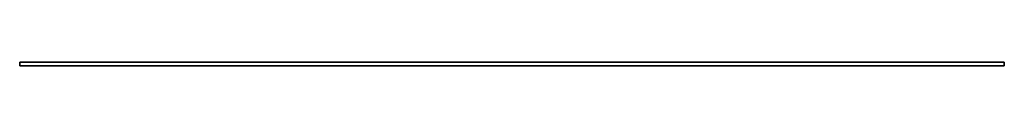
# Model space of a CAD drawing. Header units: millimetres. Extents: x 0 to 2500, y -10 to 0.
import ezdxf

# ---------------------------------------------------------------- set-up
doc = ezdxf.new("R2010")
doc.units = ezdxf.units.MM
doc.header["$LTSCALE"] = 10
doc.layers.add('3DD-cke-_BESCH_sich_laufhor_hilf', color=1, linetype='Continuous')
doc.layers.add('3DD-cke-_BESCH_sich_laufhor_hilf_wnz', color=1, linetype='Continuous')

msp = doc.modelspace()

# ---------------------------------------------------------------- linework, layer by layer
at = {"layer": '3DD-cke-_BESCH_sich_laufhor_hilf_wnz'}
msp.add_polyline3d([(0, 0, 0), (0, 0, 0), (0, 0, 0), (0, 0, 0), (0, 0, 0), (0, 0, 0), (0, -9.5, 0), (0, -9.5, -33), (0, 0, -33), (0, -9.5, -33), (2500, -9.5, -33), (2500, 0, -33), (2500, -9.5, -33), (2500, -9.5, 0), (2500, 0, 0), (2500, -9.5, 0), (0, -9.5, 0), (0, 0, 0), (0, 0, -33), (2500, 0, -33), (2500, 0, 0), (0, 0, 0)], dxfattribs=at)

# ---------------------------------------------------------------- meshes
at = {"layer": '3DD-cke-_BESCH_sich_laufhor_hilf'}
mesh = msp.add_polymesh((6, 3), dxfattribs=at)
for k, corner in enumerate([(2500, 0), (2500, -9.5), (2500, -9.5), (0, 0), (0, -9.5), (0, -9.5), (0, 0, -33), (0, -9.5, -33), (0, -9.5), (2500, 0, -33), (2500, -9.5, -33), (2500, -9.5), (2500, 0, -33), (2500, 0, -33), (2500, 0), (0, 0, -33), (0, 0, -33), (0, 0)]):
    mesh.set_mesh_vertex(divmod(k, 3), corner)

doc.saveas('drawing.dxf')
